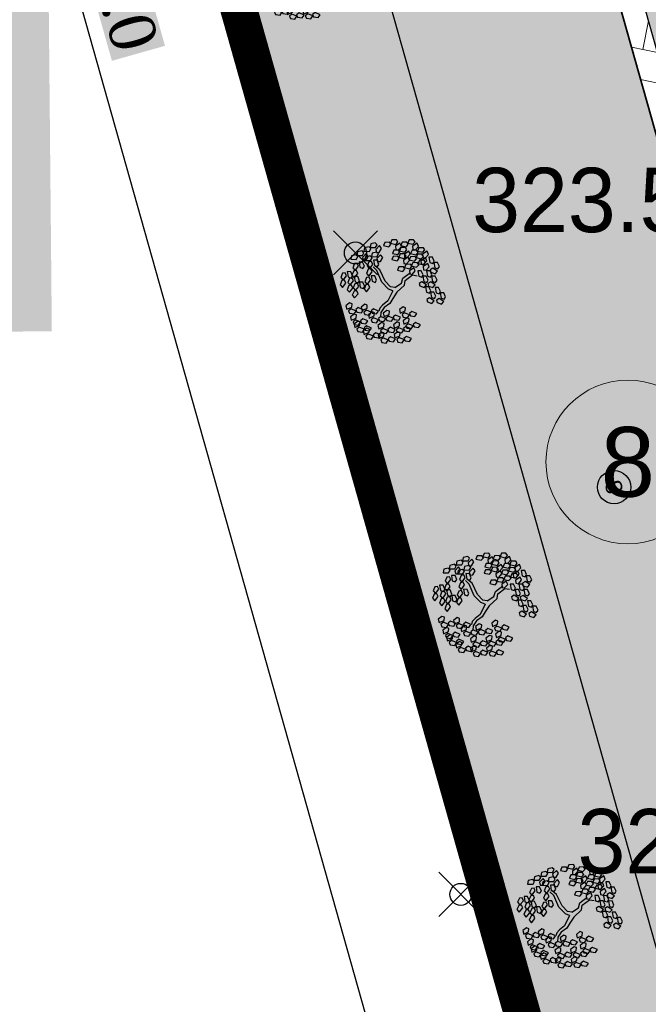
# Model space of a CAD drawing. Header units: metres. Extents: x 703615 to 712205, y 4306166 to 4311183.
# Tile 63 of 256: x 707498 to 707507, y 4306715 to 4306728. Entities that reach past the tile are written whole.
import ezdxf
from ezdxf.enums import TextEntityAlignment as Align

# ---------------------------------------------------------------- set-up
doc = ezdxf.new("R2010")
doc.units = ezdxf.units.M
doc.header["$LTSCALE"] = 0.5
doc.header["$PDMODE"] = 35
doc.header["$PDSIZE"] = 0.3
doc.linetypes.add('JIS_09_08', pattern=[10.75, 8, -0.55, 0.55, -0.55, 0.55, -0.55])
for name, color, linetype in [('(004) Точки рельефа', 7, 'Continuous'), ('e_rev1', 4, 'Continuous'), ('Road lighting', 4, 'Continuous'), ('zelen', 69, 'Continuous'), ('Номер пп.', 250, 'Continuous')]:
    doc.layers.add(name, color=color, linetype=linetype)
for name, color, linetype, lineweight in [('Граница УЧАСТКА', 7, 'Continuous', 140), ('ПЛАНИРОВКА', 7, 'Continuous', 5), ('尺寸线层', 3, 'Continuous', 18), ('粗实线层', 7, 'Continuous', 35)]:
    doc.layers.add(name, color=color, linetype=linetype, lineweight=lineweight)
doc.layers.add('Штрих ГАЗОН', color=7, linetype='Continuous', true_color=0xc8e389)
doc.layers.add('штрих ПРОЕЗДЫ', color=7, linetype='Continuous', true_color=0x415676)
doc.styles.add('ARIAL', font='arial.ttf', dxfattribs={"height": 1.75})
doc.styles.add('D-431', font='txt')
doc.styles.get("Standard").update_dxf_attribs({"font": 'times.ttf'})
doc.styles.add('X_ISO', font='isocpeui.ttf')
doc.styles.add('Юлия', font='arial.ttf')
doc.styles.add('宋体', font='arial.ttf')
doc.linetypes.add('FENCELINE1', pattern='A,6.35,-2.54,[133,ltypeshp.shx,S=2.54,R=0,X=-2.54,Y=0],-2.54,25.4', length=36.83)
doc.dimstyles.new('300', dxfattribs={"dimscale": 0.5, "dimtxt": 1.25, "dimasz": 0.75, "dimexe": 0, "dimexo": 0, "dimgap": 0.5, "dimtad": 1, "dimdec": 1, "dimzin": 0, "dimdsep": 46, "dimtxsty": 'Standard', "dimblk": 'OBLIQUE', "dimcen": 0, "dimclrd": 256, "dimclre": 256, "dimclrt": 256, "dimadec": 1, "dimazin": 0, "dimtfac": 1, "dimtdec": 1, "dimtofl": 0, "dimtmove": 0, "dimatfit": 3, "dimfxl": 3, "dimtfill": 2, "dimtfillclr": 7, "dimtolj": 1, "dimtzin": 0, "dimlwd": 25, "dimlwe": -1, "dimarcsym": 0})

# ---------------------------------------------------------------- blocks, each defined once
blk = doc.blocks.new('z_98')
at = {"color": 92, "linetype": 'Continuous'}
for p, q in [((15.7, 456.2), (48.2, 457.4)), ((48.2, 457.4), (41.5, 407.4)), ((-283.2, 404.3), (-250.4, 431.2)), ((-279.9, 379.9), (-283.2, 404.3)), ((-250.6, 376), (-279.9, 379.9)), ((-221.2, 417), (-250.6, 376)), ((-250.4, 431.2), (-221.2, 417)), ((-222, 353.8), (-189.2, 380.7)), ((-219.5, 428.9), (-186.7, 455.8)), ((-216.1, 404.5), (-219.5, 428.9)), ((-186.9, 400.7), (-216.1, 404.5)), ((-160, 366.5), (-189.4, 325.5)), ((-189.2, 380.7), (-160, 366.5)), ((-157.5, 441.6), (-186.9, 400.7)), ((-186.7, 455.8), (-157.5, 441.6)), ((-158.3, 378.5), (-125.5, 405.4)), ((-154.9, 354), (-158.3, 378.5)), ((-96.3, 391.1), (-125.7, 350.2)), ((-125.5, 405.4), (-96.3, 391.1)), ((-94.8, 345.7), (-61.9, 372.6)), ((-61.9, 372.6), (-32.7, 358.4)), ((-0.5, 417), (15.7, 456.2)), ((13.9, 397), (-0.5, 417)), ((41.5, 407.4), (13.9, 397)), ((55.8, 418.1), (67.1, 445.4)), ((87.8, 379.2), (55.8, 418.1)), ((63.3, 350.2), (74.5, 377.5)), ((67.1, 445.4), (91.5, 442.3)), ((74.5, 377.5), (99, 374.4)), ((109.1, 403.7), (87.8, 379.2)), ((91.5, 442.3), (109.1, 403.7)), ((99, 374.4), (116.5, 335.8)), ((110.1, 404.5), (126.3, 443.6)), ((124.5, 384.5), (110.1, 404.5)), ((152.1, 394.9), (124.5, 384.5)), ((126.3, 443.6), (158.8, 444.9)), ((158.8, 444.9), (152.1, 394.9)), ((166.4, 405.6), (177.7, 432.8)), ((198.5, 366.6), (166.4, 405.6)), ((177.7, 432.8), (202.2, 429.8)), ((183, 389.3), (199.3, 428.5)), ((197.5, 369.3), (183, 389.3)), ((225.1, 379.7), (197.5, 369.3)), ((219.7, 391.2), (198.5, 366.6)), ((199.3, 428.5), (231.7, 429.7)), ((202.2, 429.8), (219.7, 391.2)), ((231.7, 429.7), (225.1, 379.7)), ((239.4, 390.4), (250.6, 417.7)), ((271.4, 351.4), (239.4, 390.4)), ((250.6, 417.7), (275.1, 414.6)), ((292.6, 376), (271.4, 351.4)), ((275.1, 414.6), (292.6, 376)), ((-417.4, 281.5), (-388.4, 296.2)), ((-415.9, 239.1), (-417.4, 281.5)), ((-388.4, 296.2), (-373.6, 248)), ((-339.7, 273.2), (-306.9, 300.1)), ((-277.7, 285.8), (-307.1, 244.9)), ((-306.9, 300.1), (-277.7, 285.8)), ((-286.6, 358.5), (-236.6, 364.9)), ((-277.1, 327.5), (-286.6, 358.5)), ((-235.1, 321.8), (-277.1, 327.5)), ((-276, 297.8), (-243.1, 324.7)), ((-272.6, 273.4), (-276, 297.8)), ((-214, 310.5), (-243.4, 269.5)), ((-243.1, 324.7), (-214, 310.5)), ((-236.6, 364.9), (-219.5, 340.9)), ((-219.5, 340.9), (-235.1, 321.8)), ((-225.4, 308.1), (-175.4, 314.5)), ((-215.9, 277), (-225.4, 308.1)), ((-218.7, 329.4), (-222, 353.8)), ((-189.4, 325.5), (-218.7, 329.4)), ((-173.9, 271.4), (-215.9, 277)), ((-175.4, 314.5), (-158.3, 290.5)), ((-158.3, 290.5), (-173.9, 271.4)), ((-161.9, 275.3), (-111.9, 281.7)), ((-152.4, 244.3), (-161.9, 275.3)), ((-158.5, 321.1), (-125.7, 348)), ((-155.2, 296.6), (-158.5, 321.1)), ((-125.9, 292.8), (-155.2, 296.6)), ((-125.7, 350.2), (-154.9, 354)), ((-96.5, 333.7), (-125.9, 292.8)), ((-125.7, 348), (-96.5, 333.7)), ((-111.9, 281.7), (-94.8, 257.7)), ((-91.4, 321.3), (-94.8, 345.7)), ((-62.2, 317.4), (-91.4, 321.3)), ((-32.7, 358.4), (-62.2, 317.4)), ((48.9, 283.4), (65.2, 322.6)), ((63.3, 263.4), (48.9, 283.4)), ((95.3, 311.2), (63.3, 350.2)), ((65.2, 322.6), (97.6, 323.8)), ((97.6, 323.8), (90.9, 273.8)), ((116.5, 335.8), (95.3, 311.2)), ((105.3, 284.5), (116.5, 311.8)), ((137.3, 245.5), (105.3, 284.5)), ((116.5, 311.8), (141, 308.7)), ((136, 238), (152.2, 277.2)), ((141, 308.7), (158.5, 270.1)), ((152.2, 277.2), (184.7, 278.4)), ((173.9, 337.7), (185.1, 364.9)), ((205.9, 298.7), (173.9, 337.7)), ((184.7, 278.4), (178, 228.4)), ((185.1, 364.9), (209.6, 361.9)), ((227.1, 323.2), (205.9, 298.7)), ((209.6, 361.9), (227.1, 323.2)), ((246.8, 322.5), (258, 349.8)), ((278.8, 283.5), (246.8, 322.5)), ((258, 349.8), (282.5, 346.7)), ((268.4, 325.2), (284.7, 364.4)), ((282.8, 305.2), (268.4, 325.2)), ((300.1, 308.1), (278.8, 283.5)), ((282.5, 346.7), (300.1, 308.1)), ((310.4, 315.6), (282.8, 305.2)), ((284.7, 364.4), (317.1, 365.6)), ((317.1, 365.6), (310.4, 315.6)), ((324.7, 326.3), (336, 353.6)), ((356.8, 287.4), (324.7, 326.3)), ((332.2, 258.4), (343.4, 285.7)), ((336, 353.6), (360.5, 350.5)), ((343.4, 285.7), (367.9, 282.6)), ((378, 311.9), (356.8, 287.4)), ((360.5, 350.5), (378, 311.9)), ((367.9, 282.6), (385.4, 244)), ((-436.3, 215.9), (-407.3, 230.5)), ((-434.8, 173.5), (-436.3, 215.9)), ((-394.4, 227), (-415.9, 239.1)), ((-407.3, 230.5), (-392.5, 182.3)), ((-400.4, 143.1), (-375.2, 186.8)), ((-373.6, 248), (-394.4, 227)), ((-375.2, 186.8), (-345.8, 185.9)), ((-345.8, 185.9), (-340, 161.9)), ((-343.1, 227.4), (-293.1, 233.8)), ((-333.6, 196.3), (-343.1, 227.4)), ((-336.4, 248.7), (-339.7, 273.2)), ((-307.1, 244.9), (-336.4, 248.7)), ((-291.6, 190.7), (-333.6, 196.3)), ((-293.1, 233.8), (-276, 209.8)), ((-276, 209.8), (-291.6, 190.7)), ((-243.4, 269.5), (-272.6, 273.4)), ((-254.8, 164.2), (-222, 191.1)), ((-222, 191.1), (-192.8, 176.9)), ((-184.3, 200), (-151.5, 226.9)), ((-181, 175.6), (-184.3, 200)), ((-110.3, 238.6), (-152.4, 244.3)), ((-122.3, 212.7), (-151.8, 171.7)), ((-151.5, 226.9), (-122.3, 212.7)), ((-120.6, 224.7), (-87.8, 251.6)), ((-117.3, 200.2), (-120.6, 224.7)), ((-88.1, 196.4), (-117.3, 200.2)), ((-94.8, 257.7), (-110.3, 238.6)), ((-58.6, 237.3), (-88.1, 196.4)), ((-87.8, 251.6), (-58.6, 237.3)), ((90.9, 273.8), (63.3, 263.4)), ((112.7, 216.6), (123.9, 243.9)), ((144.7, 177.6), (112.7, 216.6)), ((123.9, 243.9), (148.4, 240.8)), ((150.4, 218.1), (136, 238)), ((158.5, 270.1), (137.3, 245.5)), ((165.9, 202.2), (144.7, 177.6)), ((148.4, 240.8), (165.9, 202.2)), ((178, 228.4), (150.4, 218.1)), ((192.3, 239.2), (203.6, 266.4)), ((224.3, 200.2), (192.3, 239.2)), ((199.8, 171.2), (211, 198.5)), ((203.6, 266.4), (228, 263.4)), ((211, 198.5), (235.5, 195.4)), ((245.6, 224.7), (224.3, 200.2)), ((228, 263.4), (245.6, 224.7)), ((235.5, 195.4), (253, 156.8)), ((256, 180), (272.2, 219.2)), ((272.2, 219.2), (304.7, 220.4)), ((304.7, 220.4), (298, 170.5)), ((312.3, 181.2), (323.6, 208.4)), ((323.6, 208.4), (348, 205.4)), ((364.2, 219.4), (332.2, 258.4)), ((341.1, 202.6), (357.4, 241.8)), ((355.6, 182.6), (341.1, 202.6)), ((348, 205.4), (365.6, 166.7)), ((383.2, 193), (355.6, 182.6)), ((357.4, 241.8), (389.9, 243)), ((385.4, 244), (364.2, 219.4)), ((389.9, 243), (383.2, 193)), ((397.5, 203.7), (408.7, 231)), ((429.5, 164.8), (397.5, 203.7)), ((408.7, 231), (433.2, 227.9)), ((450.8, 189.3), (429.5, 164.8)), ((433.2, 227.9), (450.8, 189.3)), ((-474, 77.2), (-445, 91.8)), ((-455.1, 142.8), (-426.1, 157.5)), ((-453.5, 100.4), (-455.1, 142.8)), ((-432, 88.3), (-453.5, 100.4)), ((-445, 91.8), (-430.2, 43.6)), ((-413.3, 161.4), (-434.8, 173.5)), ((-411.3, 109.2), (-432, 88.3)), ((-426.1, 157.5), (-411.3, 109.2)), ((-392.5, 182.3), (-413.3, 161.4)), ((-369.9, 131.9), (-400.4, 143.1)), ((-389.3, 89.8), (-360.3, 104.4)), ((-370.4, 155.4), (-341.4, 170.1)), ((-368.8, 113), (-370.4, 155.4)), ((-340, 161.9), (-369.9, 131.9)), ((-347.3, 100.9), (-368.8, 113)), ((-360.3, 104.4), (-345.5, 56.2)), ((-326.6, 121.9), (-347.3, 100.9)), ((-341.4, 170.1), (-326.6, 121.9)), ((-321.9, 93.8), (-271.9, 100.2)), ((-312.4, 62.7), (-321.9, 93.8)), ((-318.5, 139.5), (-285.7, 166.4)), ((-315.2, 115.1), (-318.5, 139.5)), ((-285.9, 111.3), (-315.2, 115.1)), ((-256.5, 152.2), (-285.9, 111.3)), ((-285.7, 166.4), (-256.5, 152.2)), ((-271.9, 100.2), (-254.8, 76.2)), ((-251.5, 139.8), (-254.8, 164.2)), ((-222.2, 135.9), (-251.5, 139.8)), ((-192.8, 176.9), (-222.2, 135.9)), ((-187.8, 154.3), (-137.8, 160.7)), ((-178.3, 123.2), (-187.8, 154.3)), ((-151.8, 171.7), (-181, 175.6)), ((-136.2, 117.6), (-178.3, 123.2)), ((-137.8, 160.7), (-120.6, 136.7)), ((-120.6, 136.7), (-136.2, 117.6)), ((159.5, 101.9), (175.8, 141)), ((174, 81.9), (159.5, 101.9)), ((201.6, 92.3), (174, 81.9)), ((175.8, 141), (208.2, 142.3)), ((231.8, 132.3), (199.8, 171.2)), ((208.2, 142.3), (201.6, 92.3)), ((215.9, 103), (227.1, 130.3)), ((247.9, 64), (215.9, 103)), ((227.1, 130.3), (251.6, 127.2)), ((253, 156.8), (231.8, 132.3)), ((251.6, 127.2), (269.1, 88.6)), ((270.4, 160.1), (256, 180)), ((298, 170.5), (270.4, 160.1)), ((344.3, 142.2), (312.3, 181.2)), ((319.8, 113.2), (331, 140.5)), ((351.8, 74.3), (319.8, 113.2)), ((331, 140.5), (355.5, 137.4)), ((365.6, 166.7), (344.3, 142.2)), ((373, 98.8), (351.8, 74.3)), ((355.5, 137.4), (373, 98.8)), ((378.4, 59), (394.6, 98.2)), ((394.6, 98.2), (427.1, 99.4)), ((404.9, 135.8), (416.2, 163.1)), ((436.9, 96.8), (404.9, 135.8)), ((416.2, 163.1), (440.7, 160)), ((427.1, 99.4), (420.4, 49.4)), ((458.2, 121.4), (436.9, 96.8)), ((440.7, 160), (458.2, 121.4)), ((-472.4, 34.8), (-474, 77.2)), ((-450.9, 22.6), (-472.4, 34.8)), ((-430.2, 43.6), (-450.9, 22.6)), ((-438, 4.4), (-412.9, 48.1)), ((-407.6, -6.8), (-438, 4.4)), ((-412.9, 48.1), (-383.4, 47.2)), ((-377.6, 23.2), (-407.6, -6.8)), ((-387.7, 47.4), (-389.3, 89.8)), ((-366.3, 35.3), (-387.7, 47.4)), ((-383.4, 47.2), (-377.6, 23.2)), ((-345.5, 56.2), (-366.3, 35.3)), ((-353.3, 17), (-328.2, 60.7)), ((-322.9, 5.8), (-353.3, 17)), ((-328.2, 60.7), (-298.7, 59.8)), ((-292.9, 35.8), (-322.9, 5.8)), ((-270.4, 57.1), (-312.4, 62.7)), ((-298.7, 59.8), (-292.9, 35.8)), ((-254.8, 76.2), (-270.4, 57.1)), ((223.3, 35.1), (234.5, 62.3)), ((255.3, -3.9), (223.3, 35.1)), ((234.5, 62.3), (259, 59.3)), ((269.1, 88.6), (247.9, 64)), ((276.6, 20.6), (255.3, -3.9)), ((259, 59.3), (276.6, 20.6)), ((288.9, 38.8), (305.2, 78)), ((303.4, 18.9), (288.9, 38.8)), ((331, 29.3), (303.4, 18.9)), ((305.2, 78), (337.6, 79.2)), ((337.6, 79.2), (331, 29.3)), ((345.3, 40), (356.5, 67.2)), ((377.3, 1), (345.3, 40)), ((356.5, 67.2), (381, 64.2)), ((398.5, 25.5), (377.3, 1)), ((392.8, 39), (378.4, 59)), ((381, 64.2), (398.5, 25.5)), ((420.4, 49.4), (392.8, 39)), ((434.7, 60.1), (446, 87.4)), ((466.7, 21.1), (434.7, 60.1)), ((442.2, -7.8), (453.4, 19.5)), ((446, 87.4), (470.4, 84.3)), ((453.4, 19.5), (477.9, 16.4)), ((488, 45.7), (466.7, 21.1)), ((470.4, 84.3), (488, 45.7)), ((477.9, 16.4), (495.4, -22.2)), ((-452.7, -52.7), (-427.5, -32.3)), ((-442.3, -93.9), (-452.7, -52.7)), ((-427.5, -32.3), (-402.9, -76.3)), ((-402.9, -76.3), (-418.7, -101.2)), ((-306.9, -90.5), (-281.6, -70.1)), ((-296.4, -131.6), (-306.9, -90.5)), ((-281.6, -70.1), (-257, -114.1)), ((168.9, -52), (185.2, -12.8)), ((183.4, -71.9), (168.9, -52)), ((211, -61.5), (183.4, -71.9)), ((185.2, -12.8), (217.6, -11.5)), ((217.6, -11.5), (211, -61.5)), ((225.3, -50.8), (236.5, -23.6)), ((257.3, -89.8), (225.3, -50.8)), ((236.5, -23.6), (261, -26.6)), ((278.5, -65.3), (257.3, -89.8)), ((261, -26.6), (278.5, -65.3)), ((277.1, -57), (293.4, -17.8)), ((291.6, -77), (277.1, -57)), ((319.2, -66.6), (291.6, -77)), ((293.4, -17.8), (325.9, -16.6)), ((325.9, -16.6), (319.2, -66.6)), ((333.5, -55.9), (344.7, -28.6)), ((365.5, -94.8), (333.5, -55.9)), ((344.7, -28.6), (369.2, -31.7)), ((352.7, -28), (364, -0.7)), ((384.7, -66.9), (352.7, -28)), ((364, -0.7), (388.4, -3.8)), ((386.8, -70.3), (365.5, -94.8)), ((369.2, -31.7), (386.8, -70.3)), ((406, -42.4), (384.7, -66.9)), ((388.4, -3.8), (406, -42.4)), ((474.2, -46.8), (442.2, -7.8)), ((495.4, -22.2), (474.2, -46.8)), ((-457.4, -120.9), (-432.1, -100.5)), ((-446.9, -162), (-457.4, -120.9)), ((-423.3, -169.3), (-446.9, -162)), ((-418.7, -101.2), (-442.3, -93.9)), ((-432.1, -100.5), (-407.5, -144.5)), ((-407.5, -144.5), (-423.3, -169.3)), ((-406.8, -184.5), (-391.5, -136.4)), ((-391.5, -136.4), (-362.5, -131.1)), ((-351.8, -153.3), (-374.7, -189)), ((-365.6, -181.4), (-340.4, -160.9)), ((-355.1, -222.5), (-365.6, -181.4)), ((-362.5, -131.1), (-351.8, -153.3)), ((-361, -113.2), (-335.7, -92.8)), ((-350.5, -154.3), (-361, -113.2)), ((-326.9, -161.6), (-350.5, -154.3)), ((-340.4, -160.9), (-315.7, -204.9)), ((-335.7, -92.8), (-311.1, -136.8)), ((-311.1, -136.8), (-326.9, -161.6)), ((-311.5, -158.7), (-286.2, -138.3)), ((-301, -199.8), (-311.5, -158.7)), ((-272.8, -139), (-296.4, -131.6)), ((-286.2, -138.3), (-261.6, -182.3)), ((-261.6, -182.3), (-277.4, -207.1)), ((-257, -114.1), (-272.8, -139)), ((-261, -222.3), (-245.6, -174.2)), ((-245.6, -174.2), (-216.6, -168.9)), ((-216.6, -168.9), (-205.9, -191.1)), ((-203.2, -183.9), (-178, -163.5)), ((-198.6, -115.8), (-173.4, -95.3)), ((-188.1, -156.9), (-198.6, -115.8)), ((-164.6, -164.2), (-188.1, -156.9)), ((-178, -163.5), (-153.3, -207.5)), ((-173.4, -95.3), (-148.7, -139.3)), ((-148.7, -139.3), (-164.6, -164.2)), ((232.7, -118.7), (243.9, -91.5)), ((264.7, -157.7), (232.7, -118.7)), ((243.9, -91.5), (268.4, -94.5)), ((286, -133.2), (264.7, -157.7)), ((268.4, -94.5), (286, -133.2)), ((340.9, -123.8), (352.2, -96.5)), ((372.9, -162.8), (340.9, -123.8)), ((352.2, -96.5), (376.6, -99.6)), ((394.2, -138.2), (372.9, -162.8)), ((376.6, -99.6), (394.2, -138.2)), ((-415, -274.7), (-389.8, -254.3)), ((-410.4, -206.6), (-385.2, -186.1)), ((-399.9, -247.7), (-410.4, -206.6)), ((-374.7, -189), (-406.8, -184.5)), ((-376.4, -255), (-399.9, -247.7)), ((-389.8, -254.3), (-365.1, -298.3)), ((-385.2, -186.1), (-360.5, -230.1)), ((-360.5, -230.1), (-376.4, -255)), ((-331.6, -229.8), (-355.1, -222.5)), ((-315.7, -204.9), (-331.6, -229.8)), ((-315.1, -245), (-299.7, -196.9)), ((-282.9, -249.5), (-315.1, -245)), ((-313.9, -274.6), (-288.7, -254.2)), ((-277.4, -207.1), (-301, -199.8)), ((-299.7, -196.9), (-270.7, -191.5)), ((-288.7, -254.2), (-264, -298.2)), ((-260, -213.8), (-282.9, -249.5)), ((-270.7, -191.5), (-260, -213.8)), ((-228.8, -226.8), (-261, -222.3)), ((-259.8, -244.4), (-234.6, -223.9)), ((-249.3, -285.5), (-259.8, -244.4)), ((-234.6, -223.9), (-209.9, -267.9)), ((-205.9, -191.1), (-228.8, -226.8)), ((-209.9, -267.9), (-225.8, -292.8)), ((-192.8, -225), (-203.2, -183.9)), ((-200.9, -249.4), (-175.7, -228.9)), ((-190.5, -290.5), (-200.9, -249.4)), ((-169.2, -232.4), (-192.8, -225)), ((-175.7, -228.9), (-151.1, -272.9)), ((-153.3, -207.5), (-169.2, -232.4)), ((-151.1, -272.9), (-166.9, -297.8)), ((-152.7, -247.5), (-137.4, -199.5)), ((-120.6, -252), (-152.7, -247.5)), ((-137.4, -199.5), (-108.4, -194.1)), ((-97.7, -216.3), (-120.6, -252)), ((-116.7, -274.4), (-66.5, -269.6)), ((-108.2, -305.7), (-116.7, -274.4)), ((-108.4, -194.1), (-97.7, -216.3)), ((-66.5, -269.6), (-50.2, -294.1)), ((-6.9, -283.5), (-0.1, -254.8)), ((-0.1, -254.8), (24.6, -254)), ((24.6, -254), (48, -289.4)), ((-404.5, -315.8), (-415, -274.7)), ((-381, -323.2), (-404.5, -315.8)), ((-365.1, -298.3), (-381, -323.2)), ((-364.5, -338.3), (-349.2, -290.3)), ((-332.3, -342.8), (-364.5, -338.3)), ((-349.2, -290.3), (-320.2, -284.9)), ((-309.4, -307.1), (-332.3, -342.8)), ((-320.2, -284.9), (-309.4, -307.1)), ((-318.6, -342.8), (-293.3, -322.3)), ((-308.1, -383.9), (-318.6, -342.8)), ((-303.5, -315.7), (-313.9, -274.6)), ((-279.9, -323), (-303.5, -315.7)), ((-293.3, -322.3), (-268.7, -366.3)), ((-264, -298.2), (-279.9, -323)), ((-268, -406.4), (-252.7, -358.3)), ((-264.4, -312.5), (-239.2, -292.1)), ((-253.9, -353.6), (-264.4, -312.5)), ((-230.4, -360.9), (-253.9, -353.6)), ((-252.7, -358.3), (-223.7, -352.9)), ((-225.8, -292.8), (-249.3, -285.5)), ((-239.2, -292.1), (-214.5, -336.1)), ((-214.5, -336.1), (-230.4, -360.9)), ((-223.7, -352.9), (-213, -375.1)), ((-213.9, -376.1), (-198.6, -328)), ((-205.6, -317.6), (-180.3, -297.1)), ((-195.1, -358.7), (-205.6, -317.6)), ((-198.6, -328), (-169.6, -322.7)), ((-171.5, -366), (-195.1, -358.7)), ((-166.9, -297.8), (-190.5, -290.5)), ((-158.9, -344.9), (-181.8, -380.6)), ((-180.3, -297.1), (-155.7, -341.1)), ((-155.7, -341.1), (-171.5, -366)), ((-169.6, -322.7), (-158.9, -344.9)), ((-155.1, -381.1), (-139.7, -333.1)), ((-139.7, -333.1), (-110.7, -327.7)), ((-100, -349.9), (-122.9, -385.6)), ((-110.7, -327.7), (-100, -349.9)), ((-66.4, -312.7), (-108.2, -305.7)), ((-93.1, -352.5), (-42.9, -347.7)), ((-84.7, -383.8), (-93.1, -352.5)), ((-50.2, -294.1), (-66.4, -312.7)), ((-56.2, -306.1), (-6, -301.4)), ((-47.7, -337.5), (-56.2, -306.1)), ((-5.9, -344.5), (-47.7, -337.5)), ((-42.9, -347.7), (-26.6, -372.3)), ((30.9, -317), (-6.9, -283.5)), ((-6, -301.4), (10.3, -325.9)), ((10.3, -325.9), (-5.9, -344.5)), ((16.7, -361.6), (23.5, -332.9)), ((54.4, -395.1), (16.7, -361.6)), ((23.5, -332.9), (48.1, -332.1)), ((48, -289.4), (30.9, -317)), ((45.7, -302.1), (95.9, -297.3)), ((54.2, -333.4), (45.7, -302.1)), ((48.1, -332.1), (71.5, -367.5)), ((96, -340.4), (54.2, -333.4)), ((95.9, -297.3), (112.2, -321.9)), ((112.2, -321.9), (96, -340.4)), ((106.1, -333.9), (156.4, -329.1)), ((114.6, -365.2), (106.1, -333.9)), ((156.5, -372.2), (114.6, -365.2)), ((155.5, -311.2), (162.3, -282.5)), ((193.2, -344.7), (155.5, -311.2)), ((156.4, -329.1), (172.7, -353.6)), ((172.7, -353.6), (156.5, -372.2)), ((162.3, -282.5), (186.9, -281.7)), ((186.9, -281.7), (210.3, -317.1)), ((210.3, -317.1), (193.2, -344.7)), ((-284.5, -391.2), (-308.1, -383.9)), ((-268.7, -366.3), (-284.5, -391.2)), ((-235.9, -410.9), (-268, -406.4)), ((-213, -375.1), (-235.9, -410.9)), ((-181.8, -380.6), (-213.9, -376.1)), ((-210.8, -408), (-160.6, -403.2)), ((-202.3, -439.3), (-210.8, -408)), ((-160.5, -446.3), (-202.3, -439.3)), ((-160.6, -403.2), (-144.3, -427.8)), ((-144.3, -427.8), (-160.5, -446.3)), ((-122.9, -385.6), (-155.1, -381.1)), ((-150.3, -439.8), (-100.1, -435)), ((-141.9, -471.1), (-150.3, -439.8)), ((-101, -417.1), (-94.2, -388.4)), ((-63.3, -450.6), (-101, -417.1)), ((-100.1, -435), (-83.8, -459.5)), ((-94.2, -388.4), (-69.6, -387.6)), ((-42.8, -390.9), (-84.7, -383.8)), ((-69.6, -387.6), (-46.2, -423)), ((-46.2, -423), (-63.3, -450.6)), ((-26.6, -372.3), (-42.8, -390.9)), ((-32.7, -384.3), (17.5, -379.5)), ((-24.2, -415.6), (-32.7, -384.3)), ((17.7, -422.6), (-24.2, -415.6)), ((17.5, -379.5), (33.9, -404)), ((33.9, -404), (17.7, -422.6)), ((71.5, -367.5), (54.4, -395.1)), ((76.3, -387.8), (126.5, -383)), ((84.8, -419.1), (76.3, -387.8)), ((126.6, -426.2), (84.8, -419.1)), ((126.5, -383), (142.8, -407.6)), ((142.8, -407.6), (126.6, -426.2)), ((136.8, -419.6), (187, -414.8)), ((145.3, -450.9), (136.8, -419.6)), ((187.1, -457.9), (145.3, -450.9)), ((186.1, -396.9), (192.9, -368.2)), ((223.8, -430.4), (186.1, -396.9)), ((187, -414.8), (203.3, -439.3)), ((203.3, -439.3), (187.1, -457.9)), ((192.9, -368.2), (217.5, -367.4)), ((217.5, -367.4), (240.9, -402.8)), ((240.9, -402.8), (223.8, -430.4)), ((-100, -478.1), (-141.9, -471.1)), ((-83.8, -459.5), (-100, -478.1))]:
    blk.add_line(p, q, dxfattribs=at)
at = {"color": 33, "linetype": 'Continuous'}
for p, q in [((-221.2, 63), (-265.9, 93.3)), ((-221.2, 90.7), (-263.6, 116)), ((77.7, 70.6), (101.2, 126)), ((101.2, 126), (122.4, 158.8)), ((105.9, 58), (127.1, 118.5)), ((122.4, 158.8), (145.9, 174)), ((127.1, 118.5), (162.4, 161.3)), ((162.4, 161.3), (202.4, 174)), ((-103.5, 75.6), (-221.2, 90.7)), ((-105.9, 42.8), (-221.2, 63)), ((-42.3, 10.1), (-105.9, 42.8)), ((-25.9, 32.8), (-103.5, 75.6)), ((-25.9, -27.8), (-42.3, 10.1)), ((0, 0), (-25.9, 32.8)), ((0, 0), (77.7, 70.6)), ((23.5, -32.8), (68.3, 17.6)), ((68.3, 17.6), (105.9, 58)), ((-25.9, -27.8), (-47, -98.4)), ((23.5, -32.8), (-21.2, -121.1)), ((-87.1, -123.6), (-120, -204.3)), ((-61.2, -138.7), (-91.8, -216.8)), ((-47, -98.4), (-87.1, -123.6)), ((-21.2, -121.1), (-61.2, -138.7)), ((-91.8, -216.8), (-73, -257.2))]:
    blk.add_line(p, q, dxfattribs=at)
blk = doc.blocks.new('sdgdhjk')
blk.add_lwpolyline([(-0.08, 6.9), (-0.08, 8.9), (0, 8.98), (12, 8.98), (12.08, 8.9), (12.08, 6.9), (12, 6.82), (0, 6.82)], close=True)
blk = doc.blocks.new('нум1')
at = {"layer": 'Номер пп.', "ltscale": 100, "true_color": 0xffffff}
h = blk.add_hatch(color=7, dxfattribs=at)
edge = h.paths.add_edge_path()
edge.add_arc((0, 0), 3.515, 0, 360)
at = {"layer": 'Номер пп.', "color": 18, "lineweight": 15, "true_color": 0x000000}
blk.add_circle((0, 0), 3.515, dxfattribs=at)
at = {"layer": 'Номер пп.', "color": 0, "ltscale": 100, "style": 'Юлия'}
blk.add_attdef('ЦИФРА', text='', height=4, dxfattribs=at).set_placement((0, 0), align=Align.MIDDLE_CENTER)
blk = doc.blocks.new('_Oblique')
at = {"color": 0, "linetype": 'ByBlock', "lineweight": -2}
blk.add_line((-0.5, -0.5), (0.5, 0.5), dxfattribs=at)
blk = doc.blocks.new('*D194')
at = {"transparency": 16777216}
for p, q in [((707495.83, 4306746.985), (707493.856, 4306746.428)), ((707505.88, 4306711.376), (707503.905, 4306710.819))]:
    blk.add_line(p, q, dxfattribs=at)
at = {"lineweight": 25, "transparency": 16777216}
blk.add_line((707503.905, 4306710.819), (707493.856, 4306746.428), dxfattribs=at)
at = {"layer": 'Defpoints', "color": 0, "lineweight": 40, "transparency": 16777216}
for p in [(707495.83, 4306746.985), (707493.856, 4306746.428), (707505.88, 4306711.376)]:
    blk.add_point(p, dxfattribs=at)
at = {"lineweight": 25, "transparency": 16777216, "xscale": 0.375, "yscale": 0.375, "zscale": 0.375}
for p, rotation in [((707493.856, 4306746.428), 105.7600439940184), ((707503.905, 4306710.819), 285.7600439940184)]:
    blk.add_blockref('_Oblique', p, dxfattribs=dict(at, rotation=rotation))
at = {"lineweight": 30, "transparency": 16777216, "insert": (707499.428, 4306728.778), "char_height": 0.625, "attachment_point": 5, "rotation": 285.76, "bg_fill": 1, "box_fill_scale": 1.1, "bg_fill_color": 7, "bg_fill_true_color": 16777215, "bg_fill_transparency": 0}
blk.add_mtext('\\A1;37.0', dxfattribs=at)
blk = doc.blocks.new('осв')
at = {"lineweight": 90}
h = blk.add_hatch(color=5, dxfattribs=at)
h.set_gradient(color2=(0, 0, 0), one_color=1)
h.paths.add_polyline_path([(0.129, 0.369, -1), (-0.129, -0.369, -1)])
at = {"color": 5, "lineweight": 40}
blk.add_line((0, 0), (0.389, 1.109), dxfattribs=at)
blk.add_circle((0, 0), 0.391, dxfattribs=at)
at = {"layer": 'e_rev1', "color": 5}
blk.add_circle((0.837, 2.38), 0.102, dxfattribs=at)
at = {"layer": 'Road lighting', "color": 5, "lineweight": 40}
blk.add_lwpolyline([(1.388, 2.077, 0.051099), (1.506, 2.568, 0.064948), (1.507, 2.967, 0.104203), (1.387, 3.315, 0.174706), (1.213, 3.456, 0.174706), (0.989, 3.454, 0.104203), (0.678, 3.258, 0.064948), (0.43, 2.946, 0.051099), (0.214, 2.489, 0.051099), (0.096, 1.997, 0.064948), (0.095, 1.598, 0.104203), (0.216, 1.25, 0.174706), (0.389, 1.109, 0.174706), (0.613, 1.111, 0.104203), (0.925, 1.307, 0.064948), (1.173, 1.619, 0.051099)], format="xyb", close=True, dxfattribs=at)

msp = doc.modelspace()

# ---------------------------------------------------------------- hatches: boundary and pattern name
at = {"lineweight": 5, "transparency": 33554610}
h = msp.add_hatch(dxfattribs=at)
h.set_pattern_fill('AR-HBONE', color=256, scale=0.004, angle=123.76)
h.set_pattern_definition([(168.760043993, (5051841.06796, 4795397.08997), (-0.477819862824, -0.319390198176), [1.2192, -0.4064]), (258.760043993, (5051840.66936, 4795397.1692), (-0.477819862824, -0.319390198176), [1.2192, -0.4064])])
h.paths.add_polyline_path([(707504.205, 4306735.719), (707507.627, 4306723.593), (707516.908, 4306726.212), (707513.486, 4306738.338)])
h.paths.add_polyline_path([(707504.65, 4306735.616), (707506.575, 4306736.159), (707506.673, 4306736.104), (707509.933, 4306724.555), (707509.878, 4306724.456), (707507.953, 4306723.913), (707507.854, 4306723.968), (707504.595, 4306735.517)], flags=16)
h.paths.add_polyline_path([(707506.808, 4306736.142), (707506.863, 4306736.241), (707508.788, 4306736.784), (707508.887, 4306736.729), (707512.146, 4306725.18), (707512.091, 4306725.081), (707510.166, 4306724.538), (707510.068, 4306724.593)], flags=16)
h.paths.add_polyline_path([(707509.022, 4306736.767), (707509.077, 4306736.865), (707511.002, 4306737.409), (707511.101, 4306737.353), (707514.36, 4306725.804), (707514.305, 4306725.706), (707512.38, 4306725.162), (707512.281, 4306725.218)], flags=16)
h.paths.add_polyline_path([(707511.235, 4306737.391), (707511.291, 4306737.49), (707513.215, 4306738.033), (707513.314, 4306737.978), (707516.573, 4306726.429), (707516.518, 4306726.33), (707514.593, 4306725.787), (707514.495, 4306725.842)], flags=16)
at = {"lineweight": 30, "transparency": 33554610}
h = msp.add_hatch(color=1, dxfattribs=at)
h.dxf.hatch_style = 1
h.paths.add_polyline_path([(707509.878, 4306724.456), (707507.953, 4306723.913), (707507.854, 4306723.968), (707504.595, 4306735.517), (707504.65, 4306735.616), (707506.575, 4306736.159), (707506.673, 4306736.104), (707509.933, 4306724.555)])
at = {"layer": 'Штрих ГАЗОН', "lineweight": 0, "transparency": 33554610}
h = msp.add_hatch(color=64, dxfattribs=at)
h.dxf.hatch_style = 1
edge = h.paths.add_edge_path()
edge.add_line((707504.205, 4306735.719), (707504.069, 4306736.2))
edge.add_arc((707504.55, 4306736.336), 0.5, 105.76, 195.76, ccw=False)
edge.add_line((707504.415, 4306736.817), (707521.257, 4306741.571))
edge.add_line((707521.257, 4306741.571), (707528.015, 4306717.623))
edge.add_line((707528.015, 4306717.623), (707505.88, 4306711.376))
edge.add_line((707505.88, 4306711.376), (707495.83, 4306746.985))
edge.add_line((707495.83, 4306746.985), (707517.966, 4306753.232))
edge.add_line((707517.966, 4306753.232), (707520.442, 4306744.458))
edge.add_line((707520.442, 4306744.458), (707512.685, 4306742.269))
edge.add_arc((707512.549, 4306742.75), 0.5, 195.76, 285.76, ccw=False)
edge.add_line((707512.068, 4306742.614), (707511.552, 4306744.443))
edge.add_line((707511.552, 4306744.443), (707516.845, 4306745.936))
edge.add_line((707516.845, 4306745.936), (707515.867, 4306749.401))
edge.add_line((707515.867, 4306749.401), (707510.574, 4306747.907))
edge.add_line((707510.574, 4306747.907), (707510.167, 4306749.351))
edge.add_arc((707509.685, 4306749.215), 0.5, 15.76, 105.76)
edge.add_line((707509.55, 4306749.696), (707498.54, 4306746.589))
edge.add_arc((707498.675, 4306746.108), 0.5, 105.76, 195.76)
edge.add_line((707498.194, 4306745.972), (707506.75, 4306715.65))
edge.add_arc((707507.231, 4306715.785), 0.5, 195.76, 285.76)
edge.add_line((707507.367, 4306715.304), (707511.99, 4306716.611))
edge.add_line((707511.99, 4306716.611), (707518.339, 4306718.413))
edge.add_line((707518.339, 4306718.413), (707517.006, 4306723.128))
edge.add_line((707517.006, 4306723.128), (707510.656, 4306721.325))
edge.add_line((707510.656, 4306721.325), (707511.31, 4306719.016))
edge.add_line((707511.31, 4306719.016), (707509.578, 4306718.527))
edge.add_arc((707509.442, 4306719.008), 0.5, 195.76, 285.76, ccw=False)
edge.add_line((707508.961, 4306718.872), (707507.627, 4306723.593))
edge.add_line((707507.627, 4306723.593), (707516.908, 4306726.212))
edge.add_line((707516.908, 4306726.212), (707513.486, 4306738.338))
edge.add_line((707513.486, 4306738.338), (707504.205, 4306735.719))
h.paths.add_polyline_path([(707519.639, 4306721.164), (707518.932, 4306723.666), (707521.435, 4306724.372), (707522.141, 4306721.87)], flags=16)
at = {"layer": 'штрих ПРОЕЗДЫ', "lineweight": 0, "ltscale": 100, "true_color": 0x5b78a4, "transparency": 33554559}
h = msp.add_hatch(color=155, dxfattribs=at)
h.dxf.hatch_style = 1
h.paths.add_polyline_path([(707503.117, 4306739.573), (707501.488, 4306745.348), (707509.033, 4306747.477), (707510.663, 4306741.703)], flags=16)
edge = h.paths.add_edge_path()
edge.add_line((707521.257, 4306741.571), (707520.439, 4306744.469))
edge.add_line((707520.439, 4306744.469), (707520.439, 4306744.469))
edge.add_line((707520.439, 4306744.469), (707512.685, 4306742.269))
edge.add_arc((707512.549, 4306742.75), 0.5, 195.76, 285.76, ccw=False)
edge.add_line((707512.068, 4306742.614), (707510.167, 4306749.351))
edge.add_arc((707509.686, 4306749.215), 0.5, 15.76, 105.76)
edge.add_line((707509.55, 4306749.696), (707498.54, 4306746.589))
edge.add_arc((707498.676, 4306746.108), 0.5, 105.76, 195.76)
edge.add_line((707498.194, 4306745.972), (707500.096, 4306739.235))
edge.add_line((707500.096, 4306739.235), (707506.75, 4306715.649))
edge.add_arc((707507.232, 4306715.785), 0.5, 195.7987, 285.7987)
edge.add_line((707507.368, 4306715.304), (707511.99, 4306716.611))
edge.add_line((707511.99, 4306716.611), (707511.31, 4306719.016))
edge.add_line((707511.31, 4306719.016), (707509.579, 4306718.527))
edge.add_arc((707509.443, 4306719.008), 0.5, 195.7987, 285.8303, ccw=False)
edge.add_line((707508.962, 4306718.872), (707507.627, 4306723.593))
edge.add_line((707507.627, 4306723.593), (707504.205, 4306735.719))
edge.add_line((707504.205, 4306735.719), (707504.205, 4306735.719))
edge.add_line((707504.205, 4306735.719), (707504.069, 4306736.2))
edge.add_arc((707504.551, 4306736.336), 0.5, 105.76, 195.7602, ccw=False)
edge.add_line((707504.415, 4306736.817), (707521.257, 4306741.571))

# ---------------------------------------------------------------- linework, layer by layer
at = {"color": 1, "linetype": 'FENCELINE1', "lineweight": 30, "ltscale": 0.08, "elevation": 2.203}
msp.add_lwpolyline([(707520.442, 4306744.458), (707517.966, 4306753.232), (707495.83, 4306746.985), (707505.88, 4306711.376), (707528.016, 4306717.623), (707521.257, 4306741.571)], dxfattribs=at)
at = {"lineweight": 30, "elevation": 2.203}
msp.add_lwpolyline([(707504.205, 4306735.719), (707504.069, 4306736.2, -0.414214), (707504.415, 4306736.817), (707521.257, 4306741.571), (707521.651, 4306741.682, -0.423574), (707525.378, 4306739.517), (707523.206, 4306748.269, -0.404508), (707521.114, 4306744.66), (707520.439, 4306744.469), (707512.685, 4306742.269, -0.414214), (707512.068, 4306742.614), (707510.167, 4306749.351, 0.414214), (707509.55, 4306749.696), (707498.54, 4306746.589, 0.414214), (707498.194, 4306745.972), (707506.75, 4306715.65, 0.414214), (707507.367, 4306715.304), (707511.99, 4306716.611)], format="xyb", dxfattribs=at)
msp.add_lwpolyline([(707509.878, 4306724.456), (707507.953, 4306723.913), (707507.854, 4306723.968), (707504.595, 4306735.517), (707504.65, 4306735.616), (707506.575, 4306736.159), (707506.673, 4306736.104), (707509.933, 4306724.555)], close=True, dxfattribs=at)
at = {"color": 0, "linetype": 'ByBlock', "lineweight": -2, "transparency": 16777216}
for p in [(707502.627, 4306725.211, 323.522), (707504.06, 4306716.488, 323.662)]:
    msp.add_point(p, dxfattribs=at)
at = {"layer": 'Граница УЧАСТКА', "linetype": 'JIS_09_08', "lineweight": 30, "ltscale": 1.5, "const_width": 0.5, "elevation": -321.744}
msp.add_lwpolyline([(707528.016, 4306717.623), (707517.966, 4306753.232), (707495.83, 4306746.985), (707505.88, 4306711.376)], close=True, dxfattribs=at)
at = {"layer": '尺寸线层', "color": 240, "lineweight": 30, "true_color": 0xed1f24}
msp.add_circle((707506.144, 4306722.026, 2.203), 0.226, dxfattribs=at)
at = {"layer": '粗实线层', "elevation": 2.203}
msp.add_lwpolyline([(707507.627, 4306723.593), (707516.908, 4306726.212), (707513.486, 4306738.338), (707504.205, 4306735.719)], close=True, dxfattribs=at)

# ---------------------------------------------------------------- block references
at = {"lineweight": 30, "rotation": 105.7600439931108}
msp.add_blockref('sdgdhjk', (707516.496, 4306726.407, 2.203), dxfattribs=at)
at = {"color": 0, "linetype": 'ByBlock', "lineweight": 50, "rotation": 305.785313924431}
msp.add_blockref('осв', (707500.855, 4306729.181, -321.744), dxfattribs=at)
at = {"color": 18, "ltscale": 0.5, "true_color": 0x000000}
ref = msp.add_blockref('нум1', (707506.331, 4306722.369, 2.203), dxfattribs=dict(at, xscale=0.316722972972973, yscale=0.316722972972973, zscale=0.316722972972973))
ref.add_attrib('ЦИФРА', '8', dxfattribs={"layer": 'ПЛАНИРОВКА', "color": 18, "ltscale": 100, "true_color": 0x000000, "height": 0.95, "style": 'ARIAL'}).set_placement((707506.331, 4306722.369, 2.203), align=Align.MIDDLE_CENTER)
at = {"layer": 'zelen', "xscale": -0.001463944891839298, "yscale": 0.001463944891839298, "zscale": 0.001463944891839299, "rotation": 105.7600439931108}
for p in [(707501.891, 4306729.099, 2.203), (707503.134, 4306724.695, 2.203), (707504.39, 4306720.433, 2.203), (707505.54, 4306716.199, 2.203)]:
    msp.add_blockref('z_98', p, dxfattribs=at)

# ---------------------------------------------------------------- texts
at = {"layer": '(004) Точки рельефа', "style": 'D-431'}
for s, p in [('323.52', (707504.214, 4306725.493, 323.522)), ('323.66', (707505.647, 4306716.774, 323.662))]:
    msp.add_text(s, height=0.875, dxfattribs=at).set_placement(p)
at = {"color": 5, "linetype": 'ByBlock', "ltscale": 0.5, "insert": (707493.324, 4306726.964, -325.805), "char_height": 2, "width": 9.8939, "attachment_point": 5, "rotation": 0.542, "style": 'X_ISO', "bg_fill": 1, "box_fill_scale": 1.1, "bg_fill_color": 255, "bg_fill_transparency": 0}
msp.add_mtext('{\\fISOCPEUR|b1|i1|c204|p34;№2\\P150 Вт}', dxfattribs=at)
at = {"layer": '尺寸线层', "color": 240, "lineweight": 30, "true_color": 0xed1f24, "insert": (707506.144, 4306722.026, 2.203), "char_height": 0.225, "attachment_point": 5, "rotation": 105.76, "style": '宋体'}
msp.add_mtext('8', dxfattribs=at)

# ---------------------------------------------------------------- dimensions: what is measured, and where the dimension line sits
at = {"color": 4, "lineweight": 30}
dim = msp.add_aligned_dim(p1=(707505.88, 4306711.376, 2.203), p2=(707495.83, 4306746.985, 2.203), distance=2.052, dimstyle='300', dxfattribs=at)
dim.commit()
dim.dimension.update_dxf_attribs({"geometry": '*D194', "text_midpoint": (707499.428, 4306728.778, 2.203)})

doc.saveas('drawing.dxf')
